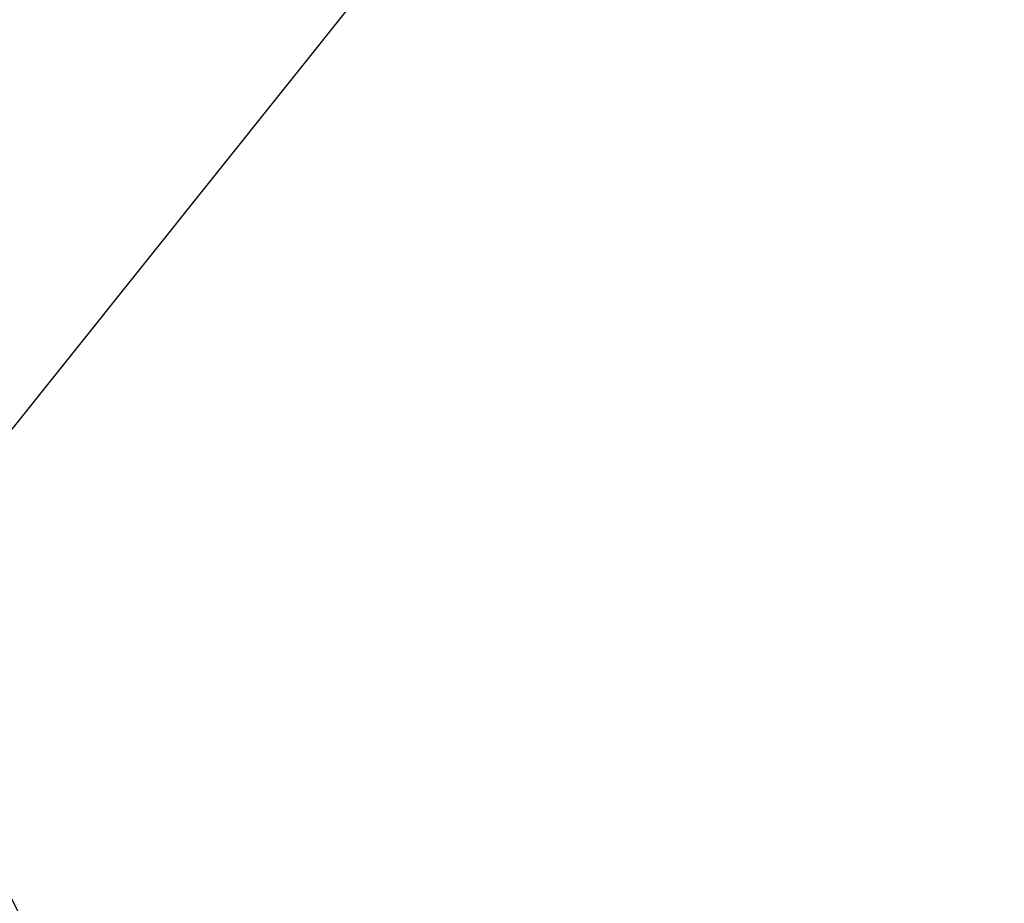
# Model space of a CAD drawing. Header units: millimetres. Extents: x 0.5 to 96.4, y -47.8 to 48.
# Tile 124 of 256: x 26.7933 to 26.8062, y -27.713 to -27.7014. Entities that reach past the tile are written whole.
import ezdxf

# ---------------------------------------------------------------- set-up
doc = ezdxf.new("R2010")
doc.units = ezdxf.units.MM
doc.header["$LTSCALE"] = 25.4
doc.layers.get('0').update_dxf_attribs({"true_color": 0xff5454})

# ---------------------------------------------------------------- blocks, each defined once
blk = doc.blocks.new('WORKSHOP-A-6337.STL#1')
at = {"color": 250, "true_color": 0x262626}
mesh = blk.add_polyface(dxfattribs=at)
corners = [(26.554626, -26.478086, 149.294434), (23.493837, -30.159782, 133.952591), (23.243677, -31.035215, 134.273315), (26.804787, -25.602657, 148.973694)]
mesh.append_faces([[corners[k] for k in face] for face in [(0, 1, 2), (1, 0, 3)]], dxfattribs={"vtx0": -1, "color": 250})
mesh = blk.add_polyface(dxfattribs=at)
corners = [(27.80081, -26.446417, 154.995392), (26.54801, -26.663525, 149.352158), (26.791317, -27.709116, 149.615738)]
mesh.append_faces([[corners[k] for k in face] for face in [(0, 1, 2)]], dxfattribs={"color": 250})
mesh = blk.add_polyface(dxfattribs=at)
corners = [(26.828836, -27.784218, 149.630249), (23.480368, -32.266243, 134.59462), (23.517889, -32.341347, 134.609131), (26.791317, -27.709116, 149.615738)]
mesh.append_faces([[corners[k] for k in face] for face in [(0, 1, 2), (1, 0, 3)]], dxfattribs={"vtx0": -1, "color": 250})
blk = doc.blocks.new('Grupuj#1')
at = {"color": 0}
blk.add_blockref('WORKSHOP-A-6337.STL#1', (-0.507188, 47.844349, -17.197577), dxfattribs=at)

msp = doc.modelspace()

# ---------------------------------------------------------------- block references
at = {"color": 0}
msp.add_blockref('Grupuj#1', (0.507188, -47.844349, 17.197577), dxfattribs=at)

doc.saveas('drawing.dxf')
